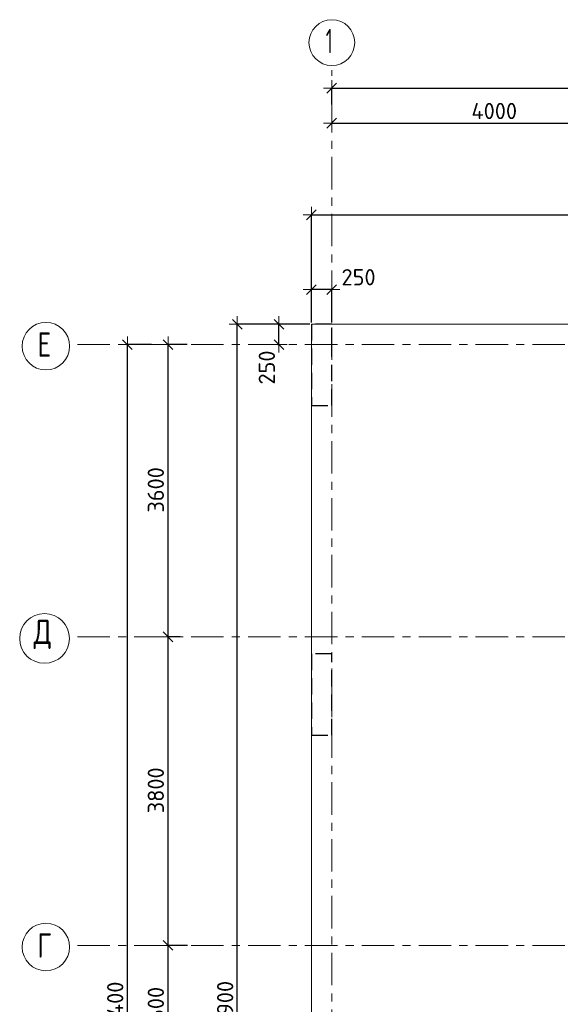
# Model space of a CAD drawing. Header units: metres. Extents: x -38 to 89, y -15 to 21.
# Tile 5 of 129: x -3.34 to 3.31, y 8.28 to 20.4. Entities that reach past the tile are written whole.
import ezdxf

# ---------------------------------------------------------------- set-up
doc = ezdxf.new("R2010")
doc.units = ezdxf.units.M
doc.header["$PDMODE"] = 65
for name, pattern in [('______11', [0.5, 0.4, -0.05, 0, -0.05]), ('______2', [0.27, 0.2, -0.07]), ('______5', [1.1, 0.8, -0.1, 0.1, -0.1])]:
    doc.linetypes.add(name, pattern=pattern)
for name, color, linetype, lineweight in [('XR$2$Осевая линия (1)', 7, '______5', 13), ('XR$2$Размерная линия (1)', 7, 'Continuous', 13), ('XR$3$Перекрытие (1)', 7, 'Continuous', 35), ('XR$4$Размерная линия (1)', 7, 'Continuous', 13)]:
    doc.layers.add(name, color=color, linetype=linetype, lineweight=lineweight)
doc.layers.add('XR$7$Стена_ бетон несущ.', color=7, linetype='Continuous', lineweight=70, true_color=0xb4b496)
doc.styles.add('ISOCPEUR', font='txt')
doc.dimstyles.new('DIMSTYLE_2', dxfattribs={"dimtxt": 0.2, "dimasz": 0.2, "dimexe": 0, "dimexo": 0, "dimgap": 0.1, "dimtad": 2, "dimdec": 0, "dimlfac": 1000, "dimrnd": 5, "dimzin": 12, "dimdsep": 46, "dimtxsty": 'ISOCPEUR', "dimblk1": 'ALL_ML_STRICH', "dimblk2": 'ALL_ML_STRICH', "dimsah": 1, "dimcen": 0, "dimclrd": 7, "dimclre": 256, "dimclrt": 7, "dimadec": 0, "dimazin": 0, "dimtfac": 1, "dimtdec": 0, "dimtix": 1, "dimtmove": 2, "dimatfit": 3, "dimfxl": 0, "dimtzin": 0, "dimlwd": 0, "dimlwe": -3, "dimarcsym": 0})
doc.dimstyles.new('DIMSTYLE_3', dxfattribs={"dimtxt": 0.2, "dimasz": 0.2, "dimexe": 0, "dimexo": 0, "dimgap": 0.1, "dimtad": 2, "dimdec": 0, "dimlfac": 1000, "dimrnd": 5, "dimzin": 12, "dimdsep": 46, "dimtxsty": 'ISOCPEUR', "dimblk1": 'ALL_ML_STRICH', "dimblk2": 'ALL_ML_STRICH', "dimsah": 1, "dimcen": 0, "dimclrd": 7, "dimclre": 256, "dimclrt": 7, "dimadec": 0, "dimazin": 0, "dimtfac": 1, "dimtdec": 0, "dimtix": 1, "dimtmove": 2, "dimatfit": 3, "dimfxl": 0, "dimtzin": 0, "dimlwd": 0, "dimlwe": -3, "dimarcsym": 0})
doc.dimstyles.new('DIMSTYLE_6', dxfattribs={"dimtxt": 0.2, "dimasz": 0.2, "dimexe": 0, "dimexo": 0, "dimgap": 0.1, "dimtad": 2, "dimdec": 0, "dimlfac": 1000, "dimrnd": 5, "dimzin": 12, "dimdsep": 46, "dimtxsty": 'ISOCPEUR', "dimblk1": 'ALL_ML_STRICH', "dimblk2": 'ALL_ML_STRICH', "dimsah": 1, "dimcen": 0, "dimclrd": 7, "dimclre": 256, "dimclrt": 7, "dimadec": 0, "dimazin": 0, "dimtfac": 1, "dimtdec": 0, "dimtix": 1, "dimtmove": 2, "dimatfit": 3, "dimfxl": 0, "dimtvp": 1.2, "dimtzin": 0, "dimlwd": 0, "dimlwe": -3, "dimarcsym": 0})

# ---------------------------------------------------------------- blocks, each defined once
blk = doc.blocks.new('ALL_ML_STRICH')
at = {"color": 0, "linetype": 'ByBlock', "lineweight": -2}
for p, q in [((-1, 0), (0.5, 0)), ((-0.3, -0.3), (0.3, 0.3)), ((0, -0.5), (0, 0.5))]:
    blk.add_line(p, q, dxfattribs=at)
blk = doc.blocks.new('*D5')
at = {"layer": 'DEFPOINTS', "color": 7, "linetype": 'Continuous', "lineweight": 13, "transparency": 33554687}
for p in [(-1.699, 16.4), (-2.294, 0), (-2.015, 0)]:
    blk.add_point(p, dxfattribs=at)
at = {"layer": 'XR$2$Размерная линия (1)', "color": 9, "linetype": 'Continuous', "lineweight": -2, "true_color": 0xc7c7c7, "transparency": 33554687}
for p, q in [((-1.719, 16.4), (-2.015, 16.4)), ((-2.274, 0), (-2.015, 0))]:
    blk.add_line(p, q, dxfattribs=at)
at = {"layer": 'XR$2$Размерная линия (1)', "color": 7, "linetype": 'Continuous', "lineweight": -2, "transparency": 33554687}
blk.add_line((-2.015, 0), (-2.015, 16.4), dxfattribs=at)
at = {"layer": 'XR$2$Размерная линия (1)', "color": 7, "linetype": 'Continuous', "lineweight": 13, "transparency": 33554687, "xscale": 0.2, "yscale": 0.2, "zscale": 0.2}
for p, rotation in [((-2.015, 16.4), 90), ((-2.015, 0), 270)]:
    blk.add_blockref('ALL_ML_STRICH', p, dxfattribs=dict(at, rotation=rotation))
at = {"layer": 'XR$2$Размерная линия (1)', "color": 7, "linetype": 'Continuous', "lineweight": 13, "transparency": 33554687, "insert": (-2.165, 8.22), "char_height": 0.2, "width": 1, "attachment_point": 5, "rotation": 90, "style": 'ISOCPEUR'}
blk.add_mtext('\\A1;{16400}', dxfattribs=at)
blk = doc.blocks.new('*D8')
at = {"layer": 'DEFPOINTS', "color": 7, "linetype": 'Continuous', "lineweight": 13, "transparency": 33554687}
for p in [(-1.253, 9), (-1.515, 7.4), (-1.172, 7.4)]:
    blk.add_point(p, dxfattribs=at)
at = {"layer": 'XR$2$Размерная линия (1)', "color": 9, "linetype": 'Continuous', "lineweight": -2, "true_color": 0xc7c7c7, "transparency": 33554687}
for p, q in [((-1.273, 9), (-1.515, 9)), ((-1.192, 7.4), (-1.515, 7.4))]:
    blk.add_line(p, q, dxfattribs=at)
at = {"layer": 'XR$2$Размерная линия (1)', "color": 7, "linetype": 'Continuous', "lineweight": -2, "transparency": 33554687}
blk.add_line((-1.515, 7.4), (-1.515, 9), dxfattribs=at)
at = {"layer": 'XR$2$Размерная линия (1)', "color": 7, "linetype": 'Continuous', "lineweight": 13, "transparency": 33554687, "xscale": 0.2, "yscale": 0.2, "zscale": 0.2}
for p, rotation in [((-1.515, 9), 90), ((-1.515, 7.4), 270)]:
    blk.add_blockref('ALL_ML_STRICH', p, dxfattribs=dict(at, rotation=rotation))
at = {"layer": 'XR$2$Размерная линия (1)', "color": 7, "linetype": 'Continuous', "lineweight": 13, "transparency": 33554687, "insert": (-1.665, 8.23), "char_height": 0.2, "width": 0.8, "attachment_point": 5, "rotation": 90, "style": 'ISOCPEUR'}
blk.add_mtext('\\A1;{1600}', dxfattribs=at)
blk = doc.blocks.new('*D9')
at = {"layer": 'DEFPOINTS', "color": 7, "linetype": 'Continuous', "lineweight": 13, "transparency": 33554687}
for p in [(-1.347, 12.8), (-1.515, 9), (-1.253, 9)]:
    blk.add_point(p, dxfattribs=at)
at = {"layer": 'XR$2$Размерная линия (1)', "color": 9, "linetype": 'Continuous', "lineweight": -2, "true_color": 0xc7c7c7, "transparency": 33554687}
for p, q in [((-1.367, 12.8), (-1.515, 12.8)), ((-1.273, 9), (-1.515, 9))]:
    blk.add_line(p, q, dxfattribs=at)
at = {"layer": 'XR$2$Размерная линия (1)', "color": 7, "linetype": 'Continuous', "lineweight": -2, "transparency": 33554687}
blk.add_line((-1.515, 9), (-1.515, 12.8), dxfattribs=at)
at = {"layer": 'XR$2$Размерная линия (1)', "color": 7, "linetype": 'Continuous', "lineweight": 13, "transparency": 33554687, "xscale": 0.2, "yscale": 0.2, "zscale": 0.2}
for p, rotation in [((-1.515, 12.8), 90), ((-1.515, 9), 270)]:
    blk.add_blockref('ALL_ML_STRICH', p, dxfattribs=dict(at, rotation=rotation))
at = {"layer": 'XR$2$Размерная линия (1)', "color": 7, "linetype": 'Continuous', "lineweight": 13, "transparency": 33554687, "insert": (-1.665, 10.91), "char_height": 0.2, "width": 0.8, "attachment_point": 5, "rotation": 90, "style": 'ISOCPEUR'}
blk.add_mtext('\\A1;{3800}', dxfattribs=at)
blk = doc.blocks.new('*D10')
at = {"layer": 'DEFPOINTS', "color": 7, "linetype": 'Continuous', "lineweight": 13, "transparency": 33554687}
for p in [(-1.26, 16.4), (-1.515, 12.8), (-1.347, 12.8)]:
    blk.add_point(p, dxfattribs=at)
at = {"layer": 'XR$2$Размерная линия (1)', "color": 9, "linetype": 'Continuous', "lineweight": -2, "true_color": 0xc7c7c7, "transparency": 33554687}
for p, q in [((-1.28, 16.4), (-1.515, 16.4)), ((-1.367, 12.8), (-1.515, 12.8))]:
    blk.add_line(p, q, dxfattribs=at)
at = {"layer": 'XR$2$Размерная линия (1)', "color": 7, "linetype": 'Continuous', "lineweight": -2, "transparency": 33554687}
blk.add_line((-1.515, 12.8), (-1.515, 16.4), dxfattribs=at)
at = {"layer": 'XR$2$Размерная линия (1)', "color": 7, "linetype": 'Continuous', "lineweight": 13, "transparency": 33554687, "xscale": 0.2, "yscale": 0.2, "zscale": 0.2}
for p, rotation in [((-1.515, 16.4), 90), ((-1.515, 12.8), 270)]:
    blk.add_blockref('ALL_ML_STRICH', p, dxfattribs=dict(at, rotation=rotation))
at = {"layer": 'XR$2$Размерная линия (1)', "color": 7, "linetype": 'Continuous', "lineweight": 13, "transparency": 33554687, "insert": (-1.665, 14.61), "char_height": 0.2, "width": 0.8, "attachment_point": 5, "rotation": 90, "style": 'ISOCPEUR'}
blk.add_mtext('\\A1;{3600}', dxfattribs=at)
blk = doc.blocks.new('*D11')
at = {"layer": 'DEFPOINTS', "color": 7, "linetype": 'Continuous', "lineweight": 13, "transparency": 33554687}
for p in [(0.5, 19.557), (0.5, 19.377), (61.6, 17.12)]:
    blk.add_point(p, dxfattribs=at)
at = {"layer": 'XR$2$Размерная линия (1)', "color": 9, "linetype": 'Continuous', "lineweight": -2, "true_color": 0xc7c7c7, "transparency": 33554687}
for p, q in [((0.5, 19.357), (0.5, 19.557)), ((61.6, 17.14), (61.6, 19.557))]:
    blk.add_line(p, q, dxfattribs=at)
at = {"layer": 'XR$2$Размерная линия (1)', "color": 7, "linetype": 'Continuous', "lineweight": -2, "transparency": 33554687}
blk.add_line((0.5, 19.557), (61.6, 19.557), dxfattribs=at)
at = {"layer": 'XR$2$Размерная линия (1)', "color": 7, "linetype": 'Continuous', "lineweight": 13, "transparency": 33554687, "xscale": 0.2, "yscale": 0.2, "zscale": 0.2, "rotation": 180}
blk.add_blockref('ALL_ML_STRICH', (0.5, 19.557), dxfattribs=at)
at = {"layer": 'XR$2$Размерная линия (1)', "color": 7, "linetype": 'Continuous', "lineweight": 13, "transparency": 33554687, "xscale": 0.2, "yscale": 0.2, "zscale": 0.2}
blk.add_blockref('ALL_ML_STRICH', (61.6, 19.557), dxfattribs=at)
at = {"layer": 'XR$2$Размерная линия (1)', "color": 7, "linetype": 'Continuous', "lineweight": 13, "transparency": 33554687, "insert": (31.1, 19.707), "char_height": 0.2, "width": 1, "attachment_point": 5, "style": 'ISOCPEUR'}
blk.add_mtext('\\A1;{61100}', dxfattribs=at)
blk = doc.blocks.new('*D26')
at = {"layer": 'DEFPOINTS', "color": 7, "linetype": 'Continuous', "lineweight": 13, "transparency": 33554687}
for p in [(0.5, 19.17), (4.5, 19.191), (0.5, 19.126)]:
    blk.add_point(p, dxfattribs=at)
at = {"layer": 'XR$2$Размерная линия (1)', "color": 9, "linetype": 'Continuous', "lineweight": -2, "true_color": 0xc7c7c7, "transparency": 33554687}
for p, q in [((4.5, 19.171), (4.5, 19.126)), ((0.5, 19.15), (0.5, 19.126))]:
    blk.add_line(p, q, dxfattribs=at)
at = {"layer": 'XR$2$Размерная линия (1)', "color": 7, "linetype": 'Continuous', "lineweight": -2, "transparency": 33554687}
blk.add_line((0.5, 19.126), (4.5, 19.126), dxfattribs=at)
at = {"layer": 'XR$2$Размерная линия (1)', "color": 7, "linetype": 'Continuous', "lineweight": 13, "transparency": 33554687, "xscale": 0.2, "yscale": 0.2, "zscale": 0.2, "rotation": 180}
blk.add_blockref('ALL_ML_STRICH', (0.5, 19.126), dxfattribs=at)
at = {"layer": 'XR$2$Размерная линия (1)', "color": 7, "linetype": 'Continuous', "lineweight": 13, "transparency": 33554687, "xscale": 0.2, "yscale": 0.2, "zscale": 0.2}
blk.add_blockref('ALL_ML_STRICH', (4.5, 19.126), dxfattribs=at)
at = {"layer": 'XR$2$Размерная линия (1)', "color": 7, "linetype": 'Continuous', "lineweight": 13, "transparency": 33554687, "insert": (2.5, 19.276), "char_height": 0.2, "width": 0.8, "attachment_point": 5, "style": 'ISOCPEUR'}
blk.add_mtext('\\A1;{4000}', dxfattribs=at)
blk = doc.blocks.new('*D159')
at = {"layer": 'DEFPOINTS', "color": 7, "linetype": 'Continuous', "lineweight": 13, "transparency": 33554687}
for p in [(0.25, 16.65), (-0.182, 16.4), (-0.149, 16.4)]:
    blk.add_point(p, dxfattribs=at)
at = {"layer": 'XR$4$Размерная линия (1)', "color": 9, "linetype": 'Continuous', "lineweight": -2, "true_color": 0xc7c7c7, "transparency": 33554687}
for p, q in [((0.23, 16.65), (-0.149, 16.65)), ((-0.162, 16.4), (-0.149, 16.4))]:
    blk.add_line(p, q, dxfattribs=at)
at = {"layer": 'XR$4$Размерная линия (1)', "color": 7, "linetype": 'Continuous', "lineweight": -2, "transparency": 33554687}
blk.add_line((-0.149, 16.4), (-0.149, 16.65), dxfattribs=at)
at = {"layer": 'XR$4$Размерная линия (1)', "color": 7, "linetype": 'Continuous', "lineweight": 13, "transparency": 33554687, "xscale": 0.2, "yscale": 0.2, "zscale": 0.2}
for p, rotation in [((-0.149, 16.65), 90), ((-0.149, 16.4), 270)]:
    blk.add_blockref('ALL_ML_STRICH', p, dxfattribs=dict(at, rotation=rotation))
at = {"layer": 'XR$4$Размерная линия (1)', "color": 7, "linetype": 'Continuous', "lineweight": 13, "transparency": 33554687, "insert": (-0.299, 16.117), "char_height": 0.2, "width": 0.6, "attachment_point": 5, "rotation": 90, "style": 'ISOCPEUR'}
blk.add_mtext('\\A1;{250}', dxfattribs=at)
blk = doc.blocks.new('*D160')
at = {"layer": 'DEFPOINTS', "color": 7, "linetype": 'Continuous', "lineweight": 13, "transparency": 33554687}
for p in [(0.5, 17.077), (0.25, 16.65), (0.5, 16.65)]:
    blk.add_point(p, dxfattribs=at)
at = {"layer": 'XR$4$Размерная линия (1)', "color": 9, "linetype": 'Continuous', "lineweight": -2, "true_color": 0xc7c7c7, "transparency": 33554687}
for p, q in [((0.25, 16.67), (0.25, 17.077)), ((0.5, 16.67), (0.5, 17.077))]:
    blk.add_line(p, q, dxfattribs=at)
at = {"layer": 'XR$4$Размерная линия (1)', "color": 7, "linetype": 'Continuous', "lineweight": -2, "transparency": 33554687}
blk.add_line((0.5, 17.077), (0.25, 17.077), dxfattribs=at)
at = {"layer": 'XR$4$Размерная линия (1)', "color": 7, "linetype": 'Continuous', "lineweight": 13, "transparency": 33554687, "xscale": 0.2, "yscale": 0.2, "zscale": 0.2}
for p, rotation in [((0.25, 17.077), 180), ((0.5, 17.077), 360)]:
    blk.add_blockref('ALL_ML_STRICH', p, dxfattribs=dict(at, rotation=rotation))
at = {"layer": 'XR$4$Размерная линия (1)', "color": 7, "linetype": 'Continuous', "lineweight": 13, "transparency": 33554687, "insert": (0.83, 17.229), "char_height": 0.2, "width": 0.6, "attachment_point": 5, "style": 'ISOCPEUR'}
blk.add_mtext('\\A1;{250}', dxfattribs=at)
blk = doc.blocks.new('*D163')
at = {"layer": 'DEFPOINTS', "color": 7, "linetype": 'Continuous', "lineweight": 13, "transparency": 33554687}
for p in [(0.25, 16.65), (-0.662, -0.25), (0.25, -0.25)]:
    blk.add_point(p, dxfattribs=at)
at = {"layer": 'XR$4$Размерная линия (1)', "color": 9, "linetype": 'Continuous', "lineweight": -2, "true_color": 0xc7c7c7, "transparency": 33554687}
for p, q in [((0.23, 16.65), (-0.662, 16.65)), ((0.23, -0.25), (-0.662, -0.25))]:
    blk.add_line(p, q, dxfattribs=at)
at = {"layer": 'XR$4$Размерная линия (1)', "color": 7, "linetype": 'Continuous', "lineweight": -2, "transparency": 33554687}
blk.add_line((-0.662, -0.25), (-0.662, 16.65), dxfattribs=at)
at = {"layer": 'XR$4$Размерная линия (1)', "color": 7, "linetype": 'Continuous', "lineweight": 13, "transparency": 33554687, "xscale": 0.2, "yscale": 0.2, "zscale": 0.2}
for p, rotation in [((-0.662, 16.65), 90), ((-0.662, -0.25), 270)]:
    blk.add_blockref('ALL_ML_STRICH', p, dxfattribs=dict(at, rotation=rotation))
at = {"layer": 'XR$4$Размерная линия (1)', "color": 7, "linetype": 'Continuous', "lineweight": 13, "transparency": 33554687, "insert": (-0.812, 8.23), "char_height": 0.2, "width": 1, "attachment_point": 5, "rotation": 90, "style": 'ISOCPEUR'}
blk.add_mtext('\\A1;{16900}', dxfattribs=at)
blk = doc.blocks.new('*D164')
at = {"layer": 'DEFPOINTS', "color": 7, "linetype": 'Continuous', "lineweight": 13, "transparency": 33554687}
for p in [(0.25, 17.997), (0.25, 16.65), (19.08, 16.65)]:
    blk.add_point(p, dxfattribs=at)
at = {"layer": 'XR$4$Размерная линия (1)', "color": 9, "linetype": 'Continuous', "lineweight": -2, "true_color": 0xc7c7c7, "transparency": 33554687}
for p, q in [((0.25, 16.67), (0.25, 17.997)), ((19.08, 16.67), (19.08, 17.997))]:
    blk.add_line(p, q, dxfattribs=at)
at = {"layer": 'XR$4$Размерная линия (1)', "color": 7, "linetype": 'Continuous', "lineweight": -2, "transparency": 33554687}
blk.add_line((0.25, 17.997), (19.08, 17.997), dxfattribs=at)
at = {"layer": 'XR$4$Размерная линия (1)', "color": 7, "linetype": 'Continuous', "lineweight": 13, "transparency": 33554687, "xscale": 0.2, "yscale": 0.2, "zscale": 0.2, "rotation": 180}
blk.add_blockref('ALL_ML_STRICH', (0.25, 17.997), dxfattribs=at)
at = {"layer": 'XR$4$Размерная линия (1)', "color": 7, "linetype": 'Continuous', "lineweight": 13, "transparency": 33554687, "xscale": 0.2, "yscale": 0.2, "zscale": 0.2}
blk.add_blockref('ALL_ML_STRICH', (19.08, 17.997), dxfattribs=at)
at = {"layer": 'XR$4$Размерная линия (1)', "color": 7, "linetype": 'Continuous', "lineweight": 13, "transparency": 33554687, "insert": (9.695, 18.147), "char_height": 0.2, "width": 1, "attachment_point": 5, "style": 'ISOCPEUR'}
blk.add_mtext('\\A1;{18830}', dxfattribs=at)

msp = doc.modelspace()

# ---------------------------------------------------------------- linework, layer by layer
at = {"layer": 'XR$2$Осевая линия (1)', "color": 253, "linetype": '______11', "lineweight": 13, "true_color": 0xa0a0a0, "transparency": 33554687}
for p, q in [((0.5, -3.39), (0.5, 19.78)), ((-2.63, 16.4), (62.6, 16.4)), ((-2.63, 12.8), (62.6, 12.8)), ((-2.63, 9), (62.6, 9))]:
    msp.add_line(p, q, dxfattribs=at)
at = {"layer": 'XR$2$Осевая линия (1)', "color": 7, "linetype": 'Continuous', "lineweight": 13, "transparency": 33554687}
for centre, radius in [((0.5019, 20.1186), 0.2819), ((-3.0176, 16.3805), 0.2924), ((-3.0342, 12.7805), 0.3058), ((-3.0176, 8.9805), 0.2924)]:
    msp.add_circle(centre, radius, dxfattribs=at)
at = {"layer": 'XR$3$Перекрытие (1)', "color": 7, "linetype": 'Continuous', "lineweight": 13, "transparency": 33554687}
for p, q in [((19.08, 16.65), (0.25, 16.65)), ((0.25, 16.65), (0.25, -0.25))]:
    msp.add_line(p, q, dxfattribs=at)
at = {"layer": 'XR$7$Стена_ бетон несущ.', "color": 253, "linetype": '______2', "lineweight": -3, "true_color": 0xa0a0a0, "transparency": 33554687}
for p, q in [((0.5, 16.65), (0.25, 16.65)), ((0.25, 16.65), (0.25, 15.65)), ((0.5, 16.4), (0.5, 16.65)), ((0.5, 15.65), (0.5, 16.4)), ((0.25, 15.65), (0.5, 15.65)), ((0.5, 12.59), (0.25, 12.59)), ((0.25, 12.59), (0.25, 11.59)), ((0.5, 11.59), (0.5, 12.59)), ((0.25, 11.59), (0.5, 11.59))]:
    msp.add_line(p, q, dxfattribs=at)

# ---------------------------------------------------------------- texts
at = {"layer": 'XR$2$Осевая линия (1)', "color": 7, "linetype": 'Continuous', "lineweight": 13, "transparency": 33554687, "char_height": 0.3, "attachment_point": 7, "style": 'ISOCPEUR'}
for s, insert, width in [('\\W0.56;1', (0.4269, 19.9881), 0.233333), ('\\W0.78;Е', (-3.1226, 16.25), 0.326407), ('\\W0.82;Д', (-3.1692, 12.65), 0.392646), ('\\W0.78;Г', (-3.1226, 8.85), 0.326407)]:
    msp.add_mtext(s, dxfattribs=dict(at, insert=insert, width=width))

# ---------------------------------------------------------------- dimensions: what is measured, and where the dimension line sits
at = {"layer": 'XR$2$Размерная линия (1)', "color": 7, "linetype": 'Continuous', "lineweight": 13, "transparency": 33554687}
for base, p1, p2, picture, middle in [((61.6, 19.5574), (0.5, 19.3568), (61.6, 17.1397), '*D11', (31.1, 19.7074)), ((4.5, 19.1261), (0.5, 19.1495), (4.5, 19.1712), '*D26', (2.5, 19.2761))]:
    dim = msp.add_linear_dim(base=base, p1=p1, p2=p2, dimstyle='DIMSTYLE_3', override={"dimpost": '<>', "dimclrd": 7, "dimclre": 9, "dimclrt": 7, "dimlwd": 0, "dimlwe": 65533}, dxfattribs=at)
    dim.commit()
    dim.dimension.update_dxf_attribs({"geometry": picture, "text_midpoint": middle, "dimtype": 160})
for base, p1, p2, dimstyle, picture, middle in [((-2.0153, 16.4), (-2.2738, 0), (-1.7186, 16.4), 'DIMSTYLE_2', '*D5', (-2.1653, 8.22)), ((-1.5153, 16.4), (-1.3672, 12.8), (-1.2805, 16.4), 'DIMSTYLE_3', '*D10', (-1.6653, 14.61)), ((-1.5153, 12.8), (-1.2732, 9), (-1.3672, 12.8), 'DIMSTYLE_3', '*D9', (-1.6653, 10.91)), ((-1.5153, 9), (-1.1919, 7.4), (-1.2732, 9), 'DIMSTYLE_3', '*D8', (-1.6653, 8.23))]:
    dim = msp.add_linear_dim(base=base, p1=p1, p2=p2, angle=90, dimstyle=dimstyle, override={"dimpost": '<>', "dimclrd": 7, "dimclre": 9, "dimclrt": 7, "dimlwd": 0, "dimlwe": 65533}, dxfattribs=at)
    dim.commit()
    dim.dimension.update_dxf_attribs({"geometry": picture, "text_midpoint": middle, "dimtype": 160})
at = {"layer": 'XR$4$Размерная линия (1)', "color": 7, "linetype": 'Continuous', "lineweight": 13, "transparency": 33554687}
dim = msp.add_linear_dim(base=(19.08, 17.997), p1=(0.25, 16.67), p2=(19.08, 16.67), dimstyle='DIMSTYLE_3', override={"dimpost": '<>', "dimclrd": 7, "dimclre": 9, "dimclrt": 7, "dimlwd": 0, "dimlwe": 65533}, dxfattribs=at)
dim.commit()
dim.dimension.update_dxf_attribs({"geometry": '*D164', "text_midpoint": (9.695, 18.147), "dimtype": 160})
for base, p1, p2, angle, dimstyle, picture, middle in [((0.25, 17.0768), (0.5, 16.67), (0.25, 16.67), 180, 'DIMSTYLE_6', '*D160', (0.8301, 17.2285)), ((-0.6621, 16.65), (0.23, -0.25), (0.23, 16.65), 90, 'DIMSTYLE_3', '*D163', (-0.8121, 8.23)), ((-0.1485, 16.65), (-0.1617, 16.4), (0.23, 16.65), 90, 'DIMSTYLE_6', '*D159', (-0.2989, 16.1172))]:
    dim = msp.add_linear_dim(base=base, p1=p1, p2=p2, angle=angle, dimstyle=dimstyle, override={"dimpost": '<>', "dimclrd": 7, "dimclre": 9, "dimclrt": 7, "dimlwd": 0, "dimlwe": 65533}, dxfattribs=at)
    dim.commit()
    dim.dimension.update_dxf_attribs({"geometry": picture, "text_midpoint": middle, "dimtype": 160})

doc.saveas('drawing.dxf')
